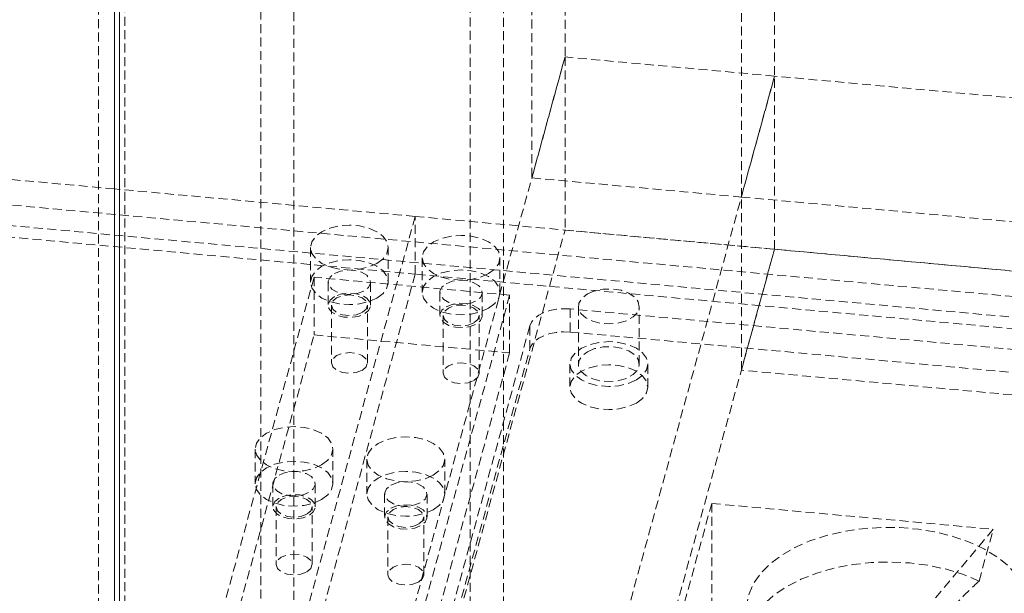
# Model space of a CAD drawing. Header units: millimetres. Extents: x 1529 to 6255, y 1713 to 5797.
# Tile 25 of 82: x 4999 to 5138, y 4643 to 4724. Entities that reach past the tile are written whole.
import ezdxf

# ---------------------------------------------------------------- set-up
doc = ezdxf.new("R2010")
doc.units = ezdxf.units.MM
doc.linetypes.add('HIDDEN', pattern=[1.905, 1.27, -0.635])

msp = doc.modelspace()

# ---------------------------------------------------------------- linework, layer by layer
at = {"color": 7, "linetype": 'HIDDEN', "lineweight": 0}
for p, q in [((5075.707, 5225.055), (5075.707, 4718.8)), ((5105.337, 5222.346), (5105.337, 4716.091)), ((5071.014, 5207.95), (5071.014, 4701.695)), ((5100.644, 4698.985), (5100.644, 5127.057)), ((5009.719, 4532.385), (5009.719, 5100.697)), ((5013.477, 4532.728), (5013.477, 5101.041)), ((5037.38, 4579.106), (5037.38, 5085.361)), ((5067.011, 4576.397), (5067.011, 5082.652)), ((5032.687, 5068.256), (5032.687, 4562.001)), ((5062.318, 4559.291), (5062.318, 5065.547)), ((5032.687, 4562.001), (5075.707, 4718.8)), ((5075.707, 4718.8), (5071.014, 4701.695)), ((5105.337, 4716.091), (5075.707, 4718.8)), ((5075.707, 4718.8), (5075.707, 4694.304)), ((5062.318, 4559.291), (5105.337, 4716.091)), ((5105.337, 4716.091), (5100.644, 4698.985)), ((5401.644, 4688.999), (5105.337, 4716.091)), ((5105.337, 4691.595), (5105.337, 4716.091)), ((5011.989, 4700.13), (4966.268, 4704.31)), ((5071.014, 4701.695), (5100.644, 4698.985)), ((5539.52, 4648.286), (4969.025, 4700.448)), ((5054.521, 4696.241), (5012.694, 4700.065)), ((5100.644, 4698.985), (5396.951, 4671.893)), ((5100.644, 4674.489), (5100.644, 4698.985)), ((5538.738, 4645.435), (4968.243, 4697.597)), ((4966.268, 4696.145), (5054.521, 4688.076)), ((5054.521, 4696.241), (5012.694, 4543.79)), ((5054.521, 4696.241), (5452.461, 4659.856)), ((5054.521, 4688.076), (5054.521, 4696.241)), ((5032.687, 4537.504), (5075.707, 4694.304)), ((5075.707, 4694.304), (5105.337, 4691.595)), ((5039.711, 4691.832), (5039.711, 4686.933)), ((5050.711, 4686.933), (5050.711, 4691.832)), ((5105.337, 4691.595), (5062.318, 4534.795)), ((5100.644, 4674.489), (5105.337, 4691.595)), ((5401.644, 4664.502), (5105.337, 4691.595)), ((5055.514, 4690.387), (5055.514, 4685.488)), ((5066.514, 4685.488), (5066.514, 4690.387)), ((5040.224, 4687.629), (5007.06, 4566.751)), ((5054.521, 4688.076), (5011.501, 4531.276)), ((5067.879, 4685.101), (5040.224, 4687.629)), ((5040.224, 4687.629), (5040.224, 4679.464)), ((5452.461, 4651.691), (5054.521, 4688.076)), ((5042.211, 4686.933), (5042.211, 4683.666)), ((5048.211, 4683.666), (5048.211, 4686.933)), ((5067.879, 4685.101), (5034.715, 4564.223)), ((5058.014, 4685.488), (5058.014, 4682.221)), ((5064.014, 4682.222), (5064.014, 4685.488)), ((5067.879, 4676.935), (5067.879, 4685.101)), ((5042.661, 4683.666), (5042.661, 4675.501)), ((5047.761, 4675.501), (5047.761, 4683.666)), ((5185.101, 4673.214), (5076.455, 4683.148)), ((5076.455, 4683.148), (5076.455, 4679.881)), ((5077.608, 4683.508), (5077.608, 4675.343)), ((5086.208, 4675.343), (5086.208, 4683.508)), ((5058.464, 4682.222), (5058.464, 4674.056)), ((5063.564, 4674.056), (5063.564, 4682.221)), ((5070.735, 4680.748), (5053.527, 4618.028)), ((5070.735, 4677.482), (5070.735, 4680.748)), ((5007.06, 4558.586), (5040.224, 4679.464)), ((5040.224, 4679.464), (5067.879, 4676.935)), ((5076.455, 4679.881), (5185.101, 4669.948)), ((5053.527, 4614.762), (5070.735, 4677.482)), ((5067.879, 4676.935), (5034.715, 4556.057)), ((5076.408, 4675.343), (5076.408, 4672.077)), ((5087.408, 4672.077), (5087.408, 4675.343)), ((5396.951, 4647.397), (5100.644, 4674.489)), ((5031.89, 4663.323), (5031.89, 4658.424)), ((5042.89, 4658.424), (5042.89, 4663.323)), ((5047.692, 4661.878), (5047.692, 4656.979)), ((5058.693, 4656.979), (5058.693, 4661.878)), ((5034.389, 4658.424), (5034.389, 4655.157)), ((5040.389, 4655.157), (5040.389, 4658.424)), ((5050.193, 4656.979), (5050.193, 4653.712)), ((5056.192, 4653.712), (5056.192, 4656.979)), ((5034.84, 4655.157), (5034.84, 4646.992)), ((5039.939, 4646.992), (5039.939, 4655.157)), ((5087.068, 4621.408), (5096.454, 4655.619)), ((5096.454, 4655.619), (5136.269, 4651.979)), ((5096.454, 4655.619), (5096.454, 4612.903)), ((5050.643, 4653.712), (5050.643, 4645.547)), ((5055.743, 4645.547), (5055.743, 4653.712)), ((5136.269, 4651.979), (5101.908, 4611.076)), ((5134.257, 4644.645), (5136.269, 4651.979))]:
    msp.add_line(p, q, dxfattribs=at)
at = {"color": 7, "linetype": 'Continuous', "lineweight": 15}
for p, q in [((5011.989, 5098.125), (5011.989, 4529.813)), ((5012.694, 4529.878), (5012.694, 5098.19)), ((5012.694, 4700.065), (5011.989, 4700.13))]:
    msp.add_line(p, q, dxfattribs=at)
at = {"color": 7, "linetype": 'HIDDEN', "lineweight": 0, "flags": 128}
for points in [[(5049.1, 4689.587), (5049.974, 4690.244), (5050.524, 4691.01), (5050.711, 4691.832), (5050.524, 4692.654), (5049.974, 4693.419), (5049.1, 4694.077), (5047.961, 4694.582), (5046.635, 4694.899), (5045.211, 4695.007), (5043.788, 4694.899), (5042.461, 4694.582), (5041.322, 4694.077), (5040.448, 4693.419), (5039.899, 4692.654), (5039.711, 4691.832), (5039.899, 4691.01), (5040.448, 4690.244), (5041.322, 4689.587), (5042.461, 4689.082), (5043.788, 4688.765), (5045.211, 4688.657), (5046.635, 4688.765), (5047.961, 4689.082), (5049.1, 4689.587)], [(5064.903, 4688.142), (5063.764, 4687.637), (5062.438, 4687.32), (5061.014, 4687.212), (5059.591, 4687.32), (5058.264, 4687.637), (5057.125, 4688.142), (5056.251, 4688.799), (5055.702, 4689.565), (5055.514, 4690.387), (5055.702, 4691.209), (5056.251, 4691.974), (5057.125, 4692.632), (5058.264, 4693.137), (5059.591, 4693.454), (5061.014, 4693.562), (5062.438, 4693.454), (5063.764, 4693.137), (5064.903, 4692.632), (5065.777, 4691.974), (5066.327, 4691.209), (5066.514, 4690.387), (5066.327, 4689.565), (5065.777, 4688.799), (5064.903, 4688.142)], [(5049.1, 4684.687), (5049.974, 4685.345), (5050.524, 4686.111), (5050.711, 4686.933), (5050.524, 4687.754), (5049.974, 4688.52), (5049.1, 4689.178), (5047.961, 4689.682), (5046.635, 4690), (5045.211, 4690.108), (5043.788, 4690), (5042.461, 4689.682), (5041.322, 4689.178), (5040.448, 4688.52), (5039.899, 4687.754), (5039.711, 4686.933), (5039.899, 4686.111), (5040.448, 4685.345), (5041.322, 4684.687), (5042.461, 4684.183), (5043.788, 4683.866), (5045.211, 4683.757), (5046.635, 4683.866), (5047.961, 4684.183), (5049.1, 4684.687)], [(5043.09, 4688.157), (5043.943, 4688.502), (5044.95, 4688.658), (5045.988, 4688.605), (5046.932, 4688.351), (5047.669, 4687.926), (5048.109, 4687.381), (5048.2, 4686.782), (5047.93, 4686.201), (5047.333, 4685.708), (5046.479, 4685.363), (5045.473, 4685.207), (5044.435, 4685.26), (5043.491, 4685.514), (5042.754, 4685.939), (5042.313, 4686.484), (5042.223, 4687.084), (5042.492, 4687.665), (5043.09, 4688.157)], [(5064.903, 4683.243), (5065.777, 4683.9), (5066.327, 4684.666), (5066.514, 4685.488), (5066.327, 4686.309), (5065.777, 4687.075), (5064.903, 4687.733), (5063.764, 4688.237), (5062.438, 4688.555), (5061.014, 4688.663), (5059.591, 4688.555), (5058.264, 4688.237), (5057.125, 4687.733), (5056.251, 4687.075), (5055.702, 4686.309), (5055.514, 4685.488), (5055.702, 4684.666), (5056.251, 4683.9), (5057.125, 4683.243), (5058.264, 4682.738), (5059.591, 4682.421), (5061.014, 4682.313), (5062.438, 4682.421), (5063.764, 4682.738), (5064.903, 4683.243)], [(5058.893, 4686.712), (5059.746, 4687.057), (5060.753, 4687.213), (5061.791, 4687.161), (5062.735, 4686.906), (5063.472, 4686.481), (5063.912, 4685.936), (5064.003, 4685.337), (5063.733, 4684.756), (5063.136, 4684.263), (5062.282, 4683.918), (5061.276, 4683.762), (5060.238, 4683.815), (5059.293, 4684.069), (5058.557, 4684.494), (5058.116, 4685.039), (5058.026, 4685.639), (5058.295, 4686.22), (5058.893, 4686.712)], [(5078.867, 4685.264), (5079.898, 4685.703), (5081.108, 4685.947), (5082.389, 4685.975), (5083.627, 4685.784), (5084.712, 4685.39), (5085.548, 4684.829), (5086.061, 4684.151), (5086.204, 4683.416), (5085.966, 4682.689), (5085.367, 4682.034), (5084.461, 4681.511), (5083.328, 4681.165), (5082.068, 4681.028), (5080.795, 4681.111), (5079.62, 4681.407), (5078.648, 4681.889), (5077.966, 4682.516), (5077.635, 4683.231), (5077.682, 4683.97), (5078.106, 4684.668), (5078.867, 4685.264)], [(5043.09, 4684.891), (5042.492, 4684.398), (5042.223, 4683.817), (5042.313, 4683.218), (5042.754, 4682.673), (5043.491, 4682.248), (5044.435, 4681.994), (5045.473, 4681.941), (5046.479, 4682.097), (5047.333, 4682.442), (5047.93, 4682.935), (5048.2, 4683.515), (5048.109, 4684.115), (5047.669, 4684.66), (5046.932, 4685.085), (5045.988, 4685.339), (5044.95, 4685.392), (5043.943, 4685.236), (5043.09, 4684.891)], [(5047.014, 4682.626), (5046.187, 4682.306), (5045.211, 4682.194), (5044.235, 4682.306), (5043.408, 4682.626), (5042.855, 4683.103), (5042.661, 4683.666), (5042.855, 4684.23), (5043.408, 4684.707), (5044.235, 4685.026), (5045.211, 4685.139), (5046.187, 4685.026), (5047.014, 4684.707), (5047.567, 4684.23), (5047.761, 4683.666), (5047.567, 4683.103), (5047.014, 4682.626)], [(5058.893, 4683.446), (5059.746, 4683.791), (5060.753, 4683.947), (5061.791, 4683.894), (5062.735, 4683.64), (5063.472, 4683.215), (5063.912, 4682.67), (5064.003, 4682.071), (5063.733, 4681.49), (5063.136, 4680.997), (5062.282, 4680.652), (5061.276, 4680.496), (5060.238, 4680.549), (5059.293, 4680.803), (5058.557, 4681.228), (5058.116, 4681.773), (5058.026, 4682.372), (5058.295, 4682.953), (5058.893, 4683.446)], [(5062.817, 4681.181), (5061.99, 4680.861), (5061.014, 4680.749), (5060.038, 4680.862), (5059.211, 4681.181), (5058.658, 4681.658), (5058.464, 4682.222), (5058.658, 4682.785), (5059.211, 4683.262), (5060.038, 4683.582), (5061.014, 4683.694), (5061.99, 4683.582), (5062.817, 4683.262), (5063.37, 4682.785), (5063.564, 4682.221), (5063.37, 4681.658), (5062.817, 4681.181)], [(5076.455, 4683.148), (5075.477, 4683.181), (5074.506, 4683.103), (5073.58, 4682.918), (5072.734, 4682.632), (5072.001, 4682.256), (5071.41, 4681.805), (5070.982, 4681.296), (5070.735, 4680.748)], [(5076.455, 4679.881), (5075.477, 4679.915), (5074.506, 4679.837), (5073.58, 4679.652), (5072.734, 4679.366), (5072.001, 4678.99), (5071.41, 4678.539), (5070.982, 4678.03), (5070.735, 4677.482)], [(5085.797, 4673.098), (5084.658, 4672.593), (5083.331, 4672.276), (5081.907, 4672.168), (5080.484, 4672.276), (5079.158, 4672.593), (5078.018, 4673.098), (5077.144, 4673.756), (5076.595, 4674.521), (5076.408, 4675.343), (5076.595, 4676.165), (5077.144, 4676.931), (5078.018, 4677.588), (5079.158, 4678.093), (5080.484, 4678.41), (5081.908, 4678.518), (5083.331, 4678.41), (5084.658, 4678.093), (5085.797, 4677.588), (5086.671, 4676.931), (5087.22, 4676.165), (5087.408, 4675.343), (5087.22, 4674.521), (5086.671, 4673.756), (5085.797, 4673.098)], [(5078.867, 4677.098), (5079.898, 4677.538), (5081.108, 4677.782), (5082.389, 4677.81), (5083.627, 4677.618), (5084.712, 4677.225), (5085.548, 4676.664), (5086.061, 4675.986), (5086.204, 4675.25), (5085.966, 4674.523), (5085.367, 4673.869), (5084.461, 4673.346), (5083.328, 4673), (5082.068, 4672.862), (5080.795, 4672.945), (5079.62, 4673.241), (5078.648, 4673.724), (5077.966, 4674.35), (5077.635, 4675.065), (5077.682, 4675.805), (5078.106, 4676.503), (5078.867, 4677.098)], [(5047.014, 4674.46), (5047.567, 4674.938), (5047.761, 4675.501), (5047.567, 4676.064), (5047.014, 4676.542), (5046.187, 4676.861), (5045.211, 4676.973), (5044.235, 4676.861), (5043.408, 4676.542), (5042.855, 4676.064), (5042.661, 4675.501), (5042.855, 4674.938), (5043.408, 4674.46), (5044.235, 4674.141), (5045.211, 4674.029), (5046.187, 4674.141), (5047.014, 4674.46)], [(5062.817, 4673.015), (5063.37, 4673.493), (5063.564, 4674.056), (5063.37, 4674.619), (5062.817, 4675.097), (5061.99, 4675.416), (5061.014, 4675.528), (5060.038, 4675.416), (5059.211, 4675.097), (5058.658, 4674.619), (5058.464, 4674.056), (5058.658, 4673.493), (5059.211, 4673.015), (5060.038, 4672.696), (5061.014, 4672.584), (5061.99, 4672.696), (5062.817, 4673.015)], [(5085.797, 4669.832), (5086.671, 4670.489), (5087.22, 4671.255), (5087.408, 4672.077), (5087.22, 4672.899), (5086.671, 4673.664), (5085.797, 4674.322), (5084.658, 4674.827), (5083.331, 4675.144), (5081.908, 4675.252), (5080.484, 4675.144), (5079.158, 4674.827), (5078.018, 4674.322), (5077.144, 4673.664), (5076.595, 4672.899), (5076.408, 4672.077), (5076.595, 4671.255), (5077.144, 4670.489), (5078.018, 4669.832), (5079.158, 4669.327), (5080.484, 4669.01), (5081.907, 4668.902), (5083.331, 4669.01), (5084.658, 4669.327), (5085.797, 4669.832)], [(5041.279, 4661.078), (5042.153, 4661.735), (5042.702, 4662.501), (5042.89, 4663.323), (5042.702, 4664.145), (5042.153, 4664.91), (5041.279, 4665.568), (5040.139, 4666.073), (5038.813, 4666.39), (5037.39, 4666.498), (5035.966, 4666.39), (5034.639, 4666.073), (5033.5, 4665.568), (5032.626, 4664.91), (5032.077, 4664.145), (5031.89, 4663.323), (5032.077, 4662.501), (5032.626, 4661.735), (5033.5, 4661.078), (5034.639, 4660.573), (5035.966, 4660.256), (5037.39, 4660.148), (5038.813, 4660.256), (5040.139, 4660.573), (5041.279, 4661.078)], [(5057.082, 4659.633), (5055.943, 4659.128), (5054.616, 4658.811), (5053.192, 4658.703), (5051.769, 4658.811), (5050.443, 4659.128), (5049.303, 4659.633), (5048.429, 4660.29), (5047.88, 4661.056), (5047.692, 4661.878), (5047.88, 4662.7), (5048.429, 4663.465), (5049.303, 4664.123), (5050.443, 4664.628), (5051.769, 4664.945), (5053.193, 4665.053), (5054.616, 4664.945), (5055.943, 4664.628), (5057.082, 4664.123), (5057.956, 4663.465), (5058.505, 4662.7), (5058.693, 4661.878), (5058.505, 4661.056), (5057.956, 4660.29), (5057.082, 4659.633)], [(5041.279, 4656.178), (5042.153, 4656.836), (5042.702, 4657.602), (5042.89, 4658.424), (5042.702, 4659.245), (5042.153, 4660.011), (5041.279, 4660.669), (5040.139, 4661.173), (5038.813, 4661.49), (5037.39, 4661.599), (5035.966, 4661.49), (5034.639, 4661.173), (5033.5, 4660.669), (5032.626, 4660.011), (5032.077, 4659.245), (5031.89, 4658.424), (5032.077, 4657.602), (5032.626, 4656.836), (5033.5, 4656.178), (5034.639, 4655.674), (5035.966, 4655.357), (5037.39, 4655.248), (5038.813, 4655.357), (5040.139, 4655.674), (5041.279, 4656.178)], [(5035.268, 4659.648), (5036.122, 4659.993), (5037.128, 4660.149), (5038.166, 4660.096), (5039.11, 4659.842), (5039.847, 4659.417), (5040.287, 4658.872), (5040.378, 4658.273), (5040.108, 4657.692), (5039.511, 4657.199), (5038.657, 4656.854), (5037.651, 4656.698), (5036.613, 4656.751), (5035.669, 4657.005), (5034.932, 4657.43), (5034.492, 4657.975), (5034.401, 4658.575), (5034.671, 4659.155), (5035.268, 4659.648)], [(5057.082, 4654.734), (5057.956, 4655.391), (5058.505, 4656.157), (5058.693, 4656.979), (5058.505, 4657.8), (5057.956, 4658.566), (5057.082, 4659.224), (5055.943, 4659.728), (5054.616, 4660.046), (5053.193, 4660.154), (5051.769, 4660.046), (5050.443, 4659.728), (5049.303, 4659.224), (5048.429, 4658.566), (5047.88, 4657.8), (5047.692, 4656.979), (5047.88, 4656.157), (5048.429, 4655.391), (5049.303, 4654.734), (5050.443, 4654.229), (5051.769, 4653.912), (5053.192, 4653.804), (5054.616, 4653.912), (5055.943, 4654.229), (5057.082, 4654.734)], [(5051.071, 4658.203), (5051.925, 4658.548), (5052.931, 4658.704), (5053.969, 4658.652), (5054.913, 4658.397), (5055.65, 4657.972), (5056.09, 4657.427), (5056.181, 4656.828), (5055.911, 4656.247), (5055.314, 4655.754), (5054.46, 4655.409), (5053.454, 4655.253), (5052.416, 4655.306), (5051.472, 4655.56), (5050.735, 4655.985), (5050.295, 4656.53), (5050.204, 4657.13), (5050.474, 4657.711), (5051.071, 4658.203)], [(5035.268, 4656.382), (5034.671, 4655.889), (5034.401, 4655.308), (5034.492, 4654.709), (5034.932, 4654.164), (5035.669, 4653.739), (5036.613, 4653.485), (5037.651, 4653.432), (5038.657, 4653.588), (5039.511, 4653.933), (5040.108, 4654.425), (5040.378, 4655.006), (5040.287, 4655.606), (5039.847, 4656.151), (5039.11, 4656.576), (5038.166, 4656.83), (5037.128, 4656.883), (5036.122, 4656.727), (5035.268, 4656.382)], [(5039.193, 4654.116), (5038.365, 4653.797), (5037.39, 4653.685), (5036.414, 4653.797), (5035.586, 4654.116), (5035.034, 4654.594), (5034.84, 4655.157), (5035.034, 4655.721), (5035.586, 4656.198), (5036.414, 4656.517), (5037.389, 4656.629), (5038.365, 4656.517), (5039.193, 4656.198), (5039.745, 4655.721), (5039.939, 4655.157), (5039.745, 4654.594), (5039.193, 4654.116)], [(5051.071, 4654.937), (5051.925, 4655.282), (5052.931, 4655.438), (5053.969, 4655.385), (5054.913, 4655.131), (5055.65, 4654.706), (5056.09, 4654.161), (5056.181, 4653.562), (5055.911, 4652.981), (5055.314, 4652.488), (5054.46, 4652.143), (5053.454, 4651.987), (5052.416, 4652.04), (5051.472, 4652.294), (5050.735, 4652.719), (5050.295, 4653.264), (5050.204, 4653.863), (5050.474, 4654.444), (5051.071, 4654.937)], [(5054.996, 4652.672), (5054.168, 4652.352), (5053.193, 4652.24), (5052.217, 4652.352), (5051.389, 4652.672), (5050.837, 4653.149), (5050.643, 4653.712), (5050.837, 4654.276), (5051.389, 4654.753), (5052.217, 4655.073), (5053.193, 4655.185), (5054.168, 4655.073), (5054.996, 4654.753), (5055.548, 4654.276), (5055.743, 4653.712), (5055.548, 4653.149), (5054.996, 4652.672)], [(5135.534, 4632.54), (5133.523, 4631.524), (5131.295, 4630.673), (5128.891, 4630), (5126.353, 4629.519), (5123.726, 4629.237), (5121.058, 4629.16), (5118.396, 4629.288), (5115.787, 4629.621), (5113.278, 4630.151), (5110.914, 4630.869), (5108.737, 4631.763), (5106.785, 4632.817), (5105.095, 4634.011), (5103.695, 4635.325), (5102.611, 4636.735), (5101.862, 4638.215), (5101.462, 4639.74), (5101.417, 4641.282), (5101.729, 4642.814), (5102.392, 4644.308), (5103.393, 4645.738), (5104.716, 4647.078), (5106.337, 4648.304), (5108.226, 4649.395), (5110.35, 4650.33), (5112.671, 4651.094), (5115.148, 4651.672), (5117.736, 4652.055), (5120.39, 4652.235), (5123.061, 4652.209), (5125.703, 4651.978), (5128.267, 4651.546), (5130.709, 4650.92), (5132.985, 4650.112), (5135.054, 4649.136), (5136.879, 4648.01), (5138.427, 4646.753), (5139.672, 4645.388), (5140.59, 4643.94), (5141.166, 4642.434), (5141.389, 4640.897), (5141.255, 4639.356), (5140.767, 4637.84), (5139.933, 4636.375), (5138.768, 4634.987), (5137.293, 4633.701), (5135.534, 4632.54)], [(5039.193, 4645.951), (5039.745, 4646.429), (5039.939, 4646.992), (5039.745, 4647.555), (5039.193, 4648.033), (5038.365, 4648.352), (5037.389, 4648.464), (5036.414, 4648.352), (5035.586, 4648.033), (5035.034, 4647.555), (5034.84, 4646.992), (5035.034, 4646.429), (5035.586, 4645.951), (5036.414, 4645.632), (5037.39, 4645.52), (5038.365, 4645.632), (5039.193, 4645.951)], [(5054.996, 4644.506), (5055.548, 4644.984), (5055.743, 4645.547), (5055.548, 4646.11), (5054.996, 4646.588), (5054.168, 4646.907), (5053.193, 4647.019), (5052.217, 4646.907), (5051.389, 4646.588), (5050.837, 4646.11), (5050.643, 4645.547), (5050.837, 4644.984), (5051.389, 4644.506), (5052.217, 4644.187), (5053.193, 4644.075), (5054.168, 4644.187), (5054.996, 4644.506)], [(5134.257, 4644.645), (5132.057, 4645.572), (5129.659, 4646.318), (5127.109, 4646.869), (5124.452, 4647.214), (5121.738, 4647.348), (5119.018, 4647.269), (5116.342, 4646.976), (5113.759, 4646.476), (5111.318, 4645.779), (5109.064, 4644.896), (5107.039, 4643.845), (5105.28, 4642.645), (5103.819, 4641.317), (5102.685, 4639.888), (5101.897, 4638.383), (5101.471, 4636.83), (5101.414, 4635.258), (5101.728, 4633.696), (5102.407, 4632.173), (5103.438, 4630.718), (5104.801, 4629.357), (5106.472, 4628.115), (5108.42, 4627.017), (5110.609, 4626.081), (5112.997, 4625.325), (5115.542, 4624.764), (5118.194, 4624.407), (5120.906, 4624.262), (5123.627, 4624.331), (5126.307, 4624.613), (5128.895, 4625.102)]]:
    msp.add_lwpolyline(points, dxfattribs=at)
at = {"color": 7, "linetype": 'HIDDEN', "lineweight": 0}
msp.add_ellipse((5121.392, 4622.751), major_axis=(19.652, 25.982), ratio=0.1429392, start_param=0.6852984, end_param=0.8647749, dxfattribs=at)

doc.saveas('drawing.dxf')
